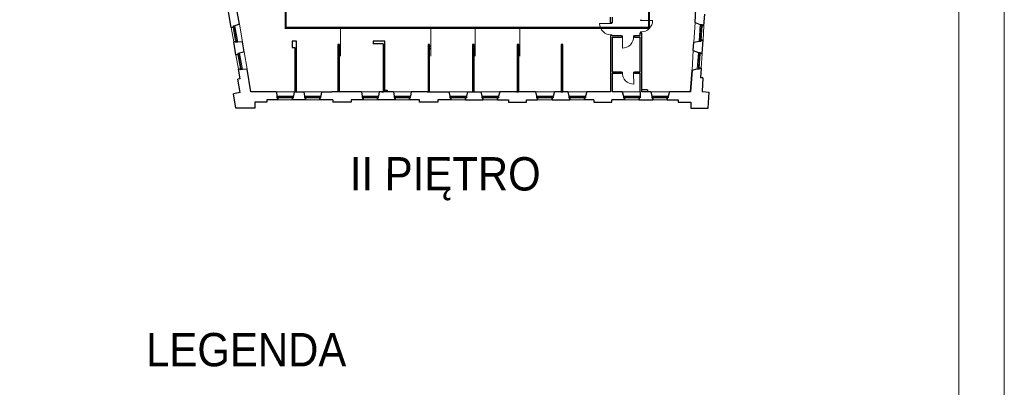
# Model space of a CAD drawing. Header units: centimetres. Extents: x 690840 to 714026, y 27673 to 40762.
# Tile 61 of 162: x 704072 to 704451, y 32095 to 32236. Entities that reach past the tile are written whole.
import ezdxf

# ---------------------------------------------------------------- set-up
doc = ezdxf.new("R2010")
doc.units = ezdxf.units.CM
for name, color, linetype, lineweight in [('Drzwi i okna', 51, 'Continuous', 9), ('Opis', 102, 'Continuous', 9), ('Przekrojowa', 253, 'Continuous', 25), ('Ramka', 255, 'Continuous', 9), ('S3_obrys zakresu', 1, 'Continuous', 5), ('Widokowa', 140, 'Continuous', 9)]:
    doc.layers.add(name, color=color, linetype=linetype, lineweight=lineweight)
doc.layers.add('Obrys powierzchni', color=50, linetype='Continuous', lineweight=9, plot=False)
doc.styles.add('ARIELCE', font='arial.ttf', dxfattribs={"width": 0.9})

# ---------------------------------------------------------------- blocks, each defined once
blk = doc.blocks.new('zw$2918')
at = {"layer": 'Drzwi i okna', "color": 0}
for p, q in [((3576.7, -3448.5), (3491.2, -3448.3)), ((3575.7, -3448.5), (3584.7, -3448.5)), ((3576.7, -3442), (3576.7, -3448.5)), ((3584.7, -3448.5), (3584.7, -3442)), ((3805.4, -3425.5), (3805.4, -3419)), ((3814.4, -3425.5), (3805.4, -3425.5)), ((3813.4, -3419), (3813.4, -3425.5)), ((3813.4, -3425.5), (3898.9, -3425.4)), ((3575.5, -3535.4), (3584.5, -3535.4)), ((3576.5, -3535.4), (3576.5, -3542)), ((3584.5, -3535.4), (3584.5, -3542)), ((3666.2, -3544.3), (3659.7, -3544.3)), ((3659.7, -3552.3), (3666.2, -3552.3)), ((3666.2, -3552.3), (3666, -3637.8)), ((3666.2, -3553.3), (3666.2, -3544.3)), ((3753.1, -3553.5), (3753.1, -3544.5)), ((3753.1, -3544.5), (3759.7, -3544.5)), ((3753.1, -3552.5), (3759.7, -3552.5)), ((3814.6, -3512.4), (3805.6, -3512.4)), ((3805.6, -3512.4), (3805.6, -3519)), ((3813.6, -3512.4), (3813.6, -3519)), ((3666.3, -3822.2), (3659.7, -3822.2)), ((3666.3, -3830.2), (3659.7, -3830.2)), ((3666.3, -3831.2), (3666.3, -3822.2)), ((3753.2, -3831), (3753.2, -3822)), ((3753.2, -3822), (3759.7, -3822)), ((3759.7, -3830), (3753.2, -3830)), ((3753.2, -3830), (3753.3, -3915.5))]:
    blk.add_line(p, q, dxfattribs=at)
at = {"layer": 'Drzwi i okna', "color": 0, "ltscale": 1.6}
for centre, start, end in [((3577.9, -3448.7), 179.77102, 271.38164), ((3812.2, -3425.7), 268.61836, 0.22898), ((3666.4, -3551.1), 269.77102, 1.38164), ((3753, -3828.8), 178.61001, 270.22062)]:
    blk.add_arc(centre, 86.7, start, end, dxfattribs=at)
at = {"layer": 'Drzwi i okna', "color": 0}
for centre, start, end in [((3580, -3526.6), 88.24613, 91.5447), ((3810.1, -3503.7), 88.4553, 91.75387), ((3744.3, -3549.1), 178.24613, 181.5447), ((3675.1, -3826.7), 358.44695, 1.74551)]:
    blk.add_arc(centre, 78.2, start, end, dxfattribs=at)
at = {"layer": 'Przekrojowa', "color": 0, "ltscale": 1.6}
for p, q in [((717.2, -3454.7), (695.6, -3328.1)), ((4226.1, -3441.7), (4233, -3335)), ((654.4, -3478.6), (633.8, -3358.4)), ((3574.7, -3442), (3574.7, -3400)), ((3586.7, -3400), (3586.7, -3442)), ((4294.7, -3465.8), (4300.5, -3376)), ((717.2, -3454.7), (682.4, -3466)), ((3586.7, -3442), (3574.7, -3442)), ((4226.1, -3441.7), (4265.5, -3456.2)), ((3586.7, -3542), (3574.7, -3542)), ((3574.7, -3542), (3574.7, -3973.7)), ((3586.7, -3542), (3659.7, -3542)), ((3586.7, -3554), (3659.7, -3554)), ((3586.7, -3554), (3586.7, -3821)), ((3659.7, -3542), (3659.7, -3554)), ((3759.7, -3542), (3803.7, -3542)), ((3759.7, -3542), (3759.7, -3554)), ((3759.7, -3554), (3803.7, -3554)), ((3803.7, -3542), (3803.7, -3519)), ((3803.7, -3519), (3815.8, -3519)), ((3803.7, -3821), (3803.7, -3554)), ((3815.8, -3973.7), (3815.8, -3519)), ((690.5, -3689.6), (673.3, -3589)), ((740.4, -3590.1), (703.8, -3591.5)), ((753.3, -3665.6), (740.4, -3590.1)), ((1156.1, -3583.7), (1123.1, -3583.7)), ((1123.1, -3583.7), (1123.1, -3633.7)), ((1123.1, -3633.7), (1144.1, -3633.7)), ((1144.1, -3633.7), (1144.1, -3883.7)), ((1156.1, -3883.7), (1156.1, -3583.7)), ((1487.7, -3610.7), (1475.7, -3610.7)), ((1475.7, -3610.7), (1475.7, -3883.7)), ((1487.7, -3883.7), (1487.7, -3610.7)), ((1835.7, -3583.7), (1746.7, -3583.7)), ((1746.7, -3583.7), (1746.7, -3604.7)), ((1823.7, -3604.7), (1746.7, -3604.7)), ((1835.7, -3583.7), (1821.7, -3583.7)), ((1823.7, -3604.7), (1823.7, -3883.7)), ((1835.7, -3883.7), (1835.7, -3583.7)), ((2181.7, -3610.7), (2169.7, -3610.7)), ((2169.7, -3610.7), (2169.7, -3883.7)), ((2181.7, -3883.7), (2181.7, -3610.7)), ((2524.7, -3610.7), (2512.7, -3610.7)), ((2512.7, -3610.7), (2512.7, -3883.7)), ((2524.7, -3883.7), (2524.7, -3610.7)), ((2867.7, -3610.7), (2855.7, -3610.7)), ((2855.7, -3610.7), (2855.7, -3883.7)), ((2867.7, -3883.7), (2867.7, -3610.7)), ((3206.7, -3610.7), (3194.7, -3610.7)), ((3194.7, -3610.7), (3194.7, -3883.7)), ((3206.7, -3883.7), (3206.7, -3610.7)), ((4212.3, -3656.3), (4216.4, -3592.1)), ((4216.4, -3592.1), (4257.3, -3583.4)), ((4280.8, -3680.4), (4287.5, -3577.6)), ((753.3, -3665.6), (718.5, -3676.9)), ((4212.3, -3656.3), (4251.7, -3670.7)), ((722.1, -3874.9), (709.3, -3800)), ((776.5, -3801), (739.9, -3802.5)), ((806.1, -3974.4), (776.5, -3801)), ((3586.7, -3821), (3659.7, -3821)), ((3586.7, -3830), (3586.7, -3973.7)), ((3586.7, -3830), (3659.7, -3830)), ((3659.7, -3821), (3659.7, -3830)), ((3759.7, -3821), (3803.7, -3821)), ((3759.7, -3821), (3759.7, -3830)), ((3759.7, -3830), (3803.7, -3830)), ((3803.7, -3973.7), (3803.7, -3830)), ((4202.6, -3806.6), (4191.8, -3973.7)), ((4191.8, -3973.7), (4202.6, -3806.6)), ((4202.6, -3806.6), (4243.4, -3798)), ((4273.6, -3792.1), (4268.9, -3866)), ((4286.8, -3867.2), (4268.9, -3866)), ((4286.8, -3867.2), (4280, -3973.3)), ((722.1, -3874.9), (704.4, -3877.9)), ((722, -3980.7), (704.4, -3877.9)), ((1156.1, -3883.7), (1144.1, -3883.7)), ((1487.7, -3883.7), (1475.7, -3883.7)), ((1835.7, -3883.7), (1823.7, -3883.7)), ((2181.7, -3883.7), (2169.7, -3883.7)), ((2524.7, -3883.7), (2512.7, -3883.7)), ((2867.7, -3883.7), (2855.7, -3883.7)), ((3206.7, -3883.7), (3194.7, -3883.7)), ((722, -3980.7), (671.6, -3989.3)), ((690.6, -4099.8), (671.6, -3989.3)), ((1000.3, -3974.4), (806.1, -3974.4)), ((1133.7, -4021.9), (1133.7, -4007.1)), ((1137.7, -3973.7), (1213.2, -3973.7)), ((1344.7, -4021.9), (1344.7, -4007.1)), ((1348.7, -3973.7), (1429.7, -3973.7)), ((1657.2, -3973.7), (1429.7, -3973.7)), ((1788.7, -4021.9), (1788.7, -4007.1)), ((1904.2, -3973.7), (1792.7, -3973.7)), ((1813.7, -3973.7), (1827.7, -3973.7)), ((1835.7, -3973.7), (1835.7, -3961.7)), ((1835.7, -3961.7), (1855.7, -3961.7)), ((1855.7, -3961.7), (1855.7, -3973.7)), ((2035.7, -4021.9), (2035.7, -4007.1)), ((2161.7, -3973.7), (2039.7, -3973.7)), ((2161.7, -3973.7), (2175.7, -3973.7)), ((2175.7, -3973.7), (2329.5, -3973.7)), ((2329.5, -3973.7), (2337.1, -4007.1)), ((2474.5, -3973.7), (2464.7, -4007.1)), ((2474.5, -3973.7), (2577.5, -3973.7)), ((2506.7, -3973.7), (2520.7, -3973.7)), ((2577.5, -3973.7), (2585.1, -4007.1)), ((2722.5, -3973.7), (2712.7, -4007.1)), ((2851.7, -3973.7), (2722.5, -3973.7)), ((2851.7, -3973.7), (2865.7, -3973.7)), ((2998.5, -3973.7), (2865.7, -3973.7)), ((2998.5, -3973.7), (3006.1, -4007.1)), ((3143.5, -3973.7), (3133.7, -4007.1)), ((3192.7, -3973.7), (3143.5, -3973.7)), ((3192.7, -3973.7), (3206.7, -3973.7)), ((3246.5, -3973.7), (3206.7, -3973.7)), ((3246.5, -3973.7), (3254.1, -4007.1)), ((3391.5, -3973.7), (3381.7, -4007.1)), ((3574.7, -3973.7), (3391.5, -3973.7)), ((3665.3, -3973.7), (3586.7, -3973.7)), ((3665.3, -3973.7), (3676.1, -4007.1)), ((3859.8, -3959.7), (3815.8, -3959.7)), ((3884.5, -3973.7), (3815.8, -3973.7)), ((3859.8, -3959.7), (3859.8, -3973.7)), ((3884.5, -3973.7), (3892.1, -4007.1)), ((4029.5, -3973.7), (4019.7, -4007.1)), ((4191.8, -3973.7), (4029.5, -3973.7)), ((4280, -3973.3), (4335.3, -3976.8)), ((4327.4, -4099.8), (4335.3, -3976.8)), ((927.9, -4054.8), (836.9, -4054.8)), ((836.9, -4054.8), (836.9, -4099.8)), ((1013.9, -4036.8), (927.9, -4036.8)), ((927.9, -4036.8), (927.9, -4054.8)), ((1224.9, -4036.8), (1125.9, -4036.8)), ((1435.9, -4036.8), (1336.9, -4036.8)), ((1435.9, -4036.8), (1435.9, -4054.8)), ((1576.9, -4054.8), (1435.9, -4054.8)), ((1668.9, -4036.8), (1576.9, -4036.8)), ((1576.9, -4036.8), (1576.9, -4054.8)), ((1915.9, -4036.8), (1780.9, -4036.8)), ((2104.9, -4036.8), (2027.9, -4036.8)), ((2104.9, -4054.8), (2104.9, -4036.8)), ((2245.9, -4054.8), (2104.9, -4054.8)), ((2344.9, -4036.8), (2245.9, -4036.8)), ((2245.9, -4036.8), (2245.9, -4054.8)), ((2456.9, -4036.8), (2592.9, -4036.8)), ((2704.9, -4036.8), (2788.9, -4036.8)), ((2788.9, -4036.8), (2788.9, -4054.8)), ((2788.9, -4054.8), (2926.9, -4054.8)), ((2926.9, -4054.8), (2926.9, -4036.8)), ((2926.9, -4036.8), (3013.9, -4036.8)), ((3125.9, -4036.8), (3261.9, -4036.8)), ((3446.9, -4036.8), (3373.9, -4036.8)), ((3446.9, -4036.8), (3446.9, -4054.8)), ((3446.9, -4054.8), (3584.9, -4054.8)), ((3683.9, -4036.8), (3584.9, -4036.8)), ((3584.9, -4054.8), (3584.9, -4036.8)), ((3795.9, -4036.8), (3899.9, -4036.8)), ((4011.9, -4036.8), (4094.9, -4036.8)), ((4094.9, -4036.8), (4094.9, -4054.8)), ((4094.9, -4054.8), (4192.9, -4054.8)), ((4192.9, -4054.8), (4192.9, -4099.8)), ((836.9, -4099.8), (690.6, -4099.8)), ((836.9, -4099.8), (701, -4099.8)), ((4192.9, -4099.8), (4316.9, -4099.8)), ((4192.9, -4099.8), (4327.4, -4099.8))]:
    blk.add_line(p, q, dxfattribs=at)
at = {"layer": 'Przekrojowa', "color": 0}
for p, q in [((669.1, -3476.1), (654.4, -3478.6)), ((654.4, -3478.6), (669.1, -3476.1)), ((682.4, -3466), (667.8, -3468.5)), ((667.8, -3468.5), (669.1, -3476.1)), ((4265.5, -3456.2), (4280.3, -3457.1)), ((4280.3, -3457.1), (4279.8, -3464.9)), ((4279.8, -3464.9), (4294.7, -3465.8)), ((4294.7, -3465.8), (4279.8, -3464.9)), ((688, -3586.5), (673.3, -3589)), ((673.3, -3589), (688, -3586.5)), ((689.3, -3594.2), (688, -3586.5)), ((703.9, -3591.7), (689.3, -3594.2)), ((4257.3, -3583.4), (4272.1, -3584.4)), ((4272.1, -3584.4), (4272.6, -3576.6)), ((4272.6, -3576.6), (4287.5, -3577.6)), ((4287.5, -3577.6), (4272.6, -3576.6)), ((705.2, -3687.1), (690.5, -3689.6)), ((690.5, -3689.6), (705.2, -3687.1)), ((718.5, -3676.9), (703.9, -3679.4)), ((703.9, -3679.4), (705.2, -3687.1)), ((4251.7, -3670.7), (4266.4, -3671.7)), ((4266.4, -3671.7), (4265.9, -3679.4)), ((4265.9, -3679.4), (4280.8, -3680.4)), ((4280.8, -3680.4), (4265.9, -3679.4)), ((4258.2, -3798.9), (4258.7, -3791.2)), ((4258.7, -3791.2), (4273.6, -3792.1)), ((4273.6, -3792.1), (4258.7, -3791.2)), ((724.1, -3797.5), (709.3, -3800)), ((709.3, -3800), (724.1, -3797.5)), ((725.4, -3805.1), (724.1, -3797.5)), ((740, -3802.6), (725.4, -3805.1)), ((4243.4, -3798), (4258.2, -3798.9)), ((1002.2, -3973.7), (1006.1, -4007.1)), ((1006.1, -4007.1), (1006.1, -4021.9)), ((1137.7, -3973.7), (1133.7, -4007.1)), ((1213.2, -3973.7), (1217.1, -4007.1)), ((1217.1, -4007.1), (1217.1, -4021.9)), ((1348.7, -3973.7), (1344.7, -4007.1)), ((1657.2, -3973.7), (1661.1, -4007.1)), ((1661.1, -4007.1), (1661.1, -4021.9)), ((1792.7, -3973.7), (1788.7, -4007.1)), ((1904.2, -3973.7), (1908.1, -4007.1)), ((1908.1, -4007.1), (1908.1, -4021.9)), ((2039.7, -3973.7), (2035.7, -4007.1)), ((2337.1, -4007.1), (2337.1, -4021.9)), ((2464.7, -4007.1), (2464.7, -4021.9)), ((2585.1, -4007.1), (2585.1, -4021.9)), ((2712.7, -4007.1), (2712.7, -4021.9)), ((3006.1, -4007.1), (3006.1, -4021.9)), ((3133.7, -4007.1), (3133.7, -4021.9)), ((3254.1, -4007.1), (3254.1, -4021.9)), ((3381.7, -4007.1), (3381.7, -4021.9)), ((3676.1, -4007.1), (3676.1, -4021.9)), ((3803.7, -3973.7), (3803.7, -4021.9)), ((3892.1, -4007.1), (3892.1, -4021.9)), ((4019.7, -4007.1), (4019.7, -4021.9)), ((1006.1, -4021.9), (1013.9, -4021.9)), ((1013.9, -4021.9), (1013.9, -4036.8)), ((1013.9, -4036.8), (1013.9, -4021.9)), ((1133.7, -4021.9), (1125.9, -4021.9)), ((1125.9, -4021.9), (1125.9, -4036.8)), ((1125.9, -4036.8), (1125.9, -4021.9)), ((1217.1, -4021.9), (1224.9, -4021.9)), ((1224.9, -4021.9), (1224.9, -4036.8)), ((1224.9, -4036.8), (1224.9, -4021.9)), ((1344.7, -4021.9), (1336.9, -4021.9)), ((1336.9, -4021.9), (1336.9, -4036.8)), ((1336.9, -4036.8), (1336.9, -4021.9)), ((1661.1, -4021.9), (1668.9, -4021.9)), ((1668.9, -4021.9), (1668.9, -4036.8)), ((1668.9, -4036.8), (1668.9, -4021.9)), ((1788.7, -4021.9), (1780.9, -4021.9)), ((1780.9, -4021.9), (1780.9, -4036.8)), ((1780.9, -4036.8), (1780.9, -4021.9)), ((1908.1, -4021.9), (1915.9, -4021.9)), ((1915.9, -4021.9), (1915.9, -4036.8)), ((1915.9, -4036.8), (1915.9, -4021.9)), ((2035.7, -4021.9), (2027.9, -4021.9)), ((2027.9, -4021.9), (2027.9, -4036.8)), ((2027.9, -4036.8), (2027.9, -4021.9)), ((2337.1, -4021.9), (2344.9, -4021.9)), ((2344.9, -4021.9), (2344.9, -4036.8)), ((2344.9, -4036.8), (2344.9, -4021.9)), ((2464.7, -4021.9), (2456.9, -4021.9)), ((2456.9, -4021.9), (2456.9, -4036.8)), ((2456.9, -4036.8), (2456.9, -4021.9)), ((2585.1, -4021.9), (2592.9, -4021.9)), ((2592.9, -4021.9), (2592.9, -4036.8)), ((2592.9, -4036.8), (2592.9, -4021.9)), ((2712.7, -4021.9), (2704.9, -4021.9)), ((2704.9, -4021.9), (2704.9, -4036.8)), ((2704.9, -4036.8), (2704.9, -4021.9)), ((3006.1, -4021.9), (3013.9, -4021.9)), ((3013.9, -4021.9), (3013.9, -4036.8)), ((3013.9, -4036.8), (3013.9, -4021.9)), ((3133.7, -4021.9), (3125.9, -4021.9)), ((3125.9, -4021.9), (3125.9, -4036.8)), ((3125.9, -4036.8), (3125.9, -4021.9)), ((3254.1, -4021.9), (3261.9, -4021.9)), ((3261.9, -4021.9), (3261.9, -4036.8)), ((3261.9, -4036.8), (3261.9, -4021.9)), ((3381.7, -4021.9), (3373.9, -4021.9)), ((3373.9, -4021.9), (3373.9, -4036.8)), ((3373.9, -4036.8), (3373.9, -4021.9)), ((3676.1, -4021.9), (3683.9, -4021.9)), ((3683.9, -4021.9), (3683.9, -4036.8)), ((3683.9, -4036.8), (3683.9, -4021.9)), ((3803.7, -4021.9), (3795.9, -4021.9)), ((3795.9, -4021.9), (3795.9, -4036.8)), ((3795.9, -4036.8), (3795.9, -4021.9)), ((3892.1, -4021.9), (3899.9, -4021.9)), ((3899.9, -4021.9), (3899.9, -4036.8)), ((3899.9, -4036.8), (3899.9, -4021.9)), ((4019.7, -4021.9), (4011.9, -4021.9)), ((4011.9, -4021.9), (4011.9, -4036.8)), ((4011.9, -4036.8), (4011.9, -4021.9))]:
    blk.add_line(p, q, dxfattribs=at)
at = {"layer": 'Widokowa', "color": 0, "ltscale": 1.6}
for p, q in [((654.4, -3478.6), (673.3, -3589)), ((717.2, -3454.7), (740.4, -3590.1)), ((1496.7, -3699), (1496.7, -3486.9)), ((2190.7, -3699), (2190.7, -3486.9)), ((2533.7, -3699), (2533.7, -3486.9)), ((2876.7, -3699), (2876.7, -3486.9)), ((4216.4, -3592.1), (4226.1, -3441.7)), ((4287.5, -3577.6), (4294.7, -3465.8)), ((690.5, -3689.6), (709.3, -3800)), ((753.3, -3665.6), (776.5, -3801)), ((4202.6, -3806.6), (4212.3, -3656.3)), ((4273.6, -3792.1), (4280.8, -3680.4)), ((1144.1, -3883.7), (1144.1, -3973.7)), ((1150.1, -3883.7), (1150.1, -3973.7)), ((1156.1, -3973.7), (1156.1, -3883.7)), ((1475.7, -3883.7), (1475.7, -3973.7)), ((1481.7, -3883.7), (1481.7, -3973.7)), ((1487.7, -3973.7), (1487.7, -3883.7)), ((1823.7, -3883.7), (1823.7, -3973.7)), ((1829.7, -3883.7), (1829.7, -3973.7)), ((1835.7, -3973.7), (1835.7, -3883.7)), ((2169.7, -3883.7), (2169.7, -3973.7)), ((2175.7, -3883.7), (2175.7, -3973.7)), ((2181.7, -3973.7), (2181.7, -3883.7)), ((2512.7, -3883.7), (2512.7, -3973.7)), ((2517.7, -3883.7), (2517.7, -3973.7)), ((2524.7, -3973.7), (2524.7, -3883.7)), ((2855.7, -3883.7), (2855.7, -3973.7)), ((2861.7, -3883.7), (2861.7, -3973.7)), ((2867.7, -3973.7), (2867.7, -3883.7)), ((3194.7, -3883.7), (3194.7, -3973.7)), ((3200.7, -3883.7), (3200.7, -3973.7)), ((3206.7, -3973.7), (3206.7, -3883.7)), ((2329.5, -3973.7), (2474.5, -3973.7)), ((2577.5, -3973.7), (2722.5, -3973.7)), ((2998.5, -3973.7), (3143.5, -3973.7)), ((3246.5, -3973.7), (3391.5, -3973.7)), ((3665.3, -3973.7), (3803.7, -3973.7)), ((3884.5, -3973.7), (4029.5, -3973.7)), ((1013.9, -4036.8), (1125.9, -4036.8)), ((1224.9, -4036.8), (1336.9, -4036.8)), ((1668.9, -4036.8), (1780.9, -4036.8)), ((1915.9, -4036.8), (2027.9, -4036.8)), ((2344.9, -4036.8), (2456.9, -4036.8)), ((2592.9, -4036.8), (2704.9, -4036.8)), ((3013.9, -4036.8), (3125.9, -4036.8)), ((3261.9, -4036.8), (3373.9, -4036.8)), ((3683.9, -4036.8), (3795.9, -4036.8)), ((3899.9, -4036.8), (4011.9, -4036.8))]:
    blk.add_line(p, q, dxfattribs=at)
at = {"layer": 'Widokowa', "color": 0}
for p, q in [((669.1, -3476.1), (683.7, -3473.6)), ((688, -3586.7), (669.1, -3476.1)), ((695.3, -3585.3), (676.4, -3474.9)), ((703.9, -3591.7), (682.4, -3466)), ((4265.5, -3456.2), (4257.3, -3583.4)), ((4279.8, -3464.9), (4265, -3463.9)), ((4272.4, -3464.4), (4265.2, -3576.2)), ((4279.8, -3464.6), (4272.6, -3576.6)), ((688, -3586.5), (702.6, -3584)), ((4272.6, -3576.6), (4257.8, -3575.7)), ((705.2, -3687.1), (719.8, -3684.6)), ((724.1, -3797.7), (705.2, -3687.1)), ((731.4, -3796.2), (712.5, -3685.8)), ((740, -3802.6), (718.5, -3676.9)), ((4251.7, -3670.7), (4243.4, -3798)), ((4265.9, -3679.4), (4251.2, -3678.5)), ((4258.5, -3678.9), (4251.3, -3790.7)), ((4265.9, -3679.2), (4258.7, -3791.2)), ((4258.7, -3791.2), (4243.9, -3790.2)), ((724.1, -3797.5), (738.7, -3795)), ((1137.7, -3973.7), (1002.2, -3973.7)), ((1133.7, -4007.1), (1006.1, -4007.1)), ((1013.9, -4021.9), (1013.9, -4007.1)), ((1125.9, -4014.5), (1013.9, -4014.5)), ((1125.9, -4021.9), (1125.9, -4007.1)), ((1348.7, -3973.7), (1213.2, -3973.7)), ((1344.7, -4007.1), (1217.1, -4007.1)), ((1224.9, -4021.9), (1224.9, -4007.1)), ((1336.9, -4014.5), (1224.9, -4014.5)), ((1336.9, -4021.9), (1336.9, -4007.1)), ((1792.7, -3973.7), (1657.2, -3973.7)), ((1788.7, -4007.1), (1661.1, -4007.1)), ((1668.9, -4021.9), (1668.9, -4007.1)), ((1780.9, -4014.5), (1668.9, -4014.5)), ((1780.9, -4021.9), (1780.9, -4007.1)), ((2039.7, -3973.7), (1904.2, -3973.7)), ((2035.7, -4007.1), (1908.1, -4007.1)), ((1915.9, -4021.9), (1915.9, -4007.1)), ((2027.9, -4014.5), (1915.9, -4014.5)), ((2027.9, -4021.9), (2027.9, -4007.1)), ((2464.7, -4007.1), (2337.1, -4007.1)), ((2344.9, -4021.9), (2344.9, -4007.1)), ((2456.9, -4014.5), (2344.9, -4014.5)), ((2456.9, -4021.9), (2456.9, -4007.1)), ((2712.7, -4007.1), (2585.1, -4007.1)), ((2592.9, -4021.9), (2592.9, -4007.1)), ((2704.9, -4014.5), (2592.9, -4014.5)), ((2704.9, -4021.9), (2704.9, -4007.1)), ((3133.7, -4007.1), (3006.1, -4007.1)), ((3013.9, -4021.9), (3013.9, -4007.1)), ((3125.9, -4014.5), (3013.9, -4014.5)), ((3125.9, -4021.9), (3125.9, -4007.1)), ((3381.7, -4007.1), (3254.1, -4007.1)), ((3261.9, -4021.9), (3261.9, -4007.1)), ((3373.9, -4014.5), (3261.9, -4014.5)), ((3373.9, -4021.9), (3373.9, -4007.1)), ((3803.7, -4007.1), (3676.1, -4007.1)), ((3683.9, -4021.9), (3683.9, -4007.1)), ((3795.9, -4014.5), (3683.9, -4014.5)), ((3795.9, -4021.9), (3795.9, -4007.1)), ((4019.7, -4007.1), (3892.1, -4007.1)), ((3899.9, -4021.9), (3899.9, -4007.1)), ((4011.9, -4014.5), (3899.9, -4014.5)), ((4011.9, -4021.9), (4011.9, -4007.1)), ((1126.1, -4021.9), (1013.9, -4021.9)), ((1337.1, -4021.9), (1224.9, -4021.9)), ((1781.1, -4021.9), (1668.9, -4021.9)), ((2028.1, -4021.9), (1915.9, -4021.9)), ((2457.1, -4021.9), (2344.9, -4021.9)), ((2705.1, -4021.9), (2592.9, -4021.9)), ((3126.1, -4021.9), (3013.9, -4021.9)), ((3374.1, -4021.9), (3261.9, -4021.9)), ((3796.1, -4021.9), (3683.9, -4021.9)), ((4012.1, -4021.9), (3899.9, -4021.9))]:
    blk.add_line(p, q, dxfattribs=at)
at = {"layer": 'Widokowa', "color": 0, "ltscale": 1.6}
for centre in [(1492.2, -3622.3), (1492.2, -3641.1), (2186.2, -3622.3), (2186.2, -3641.1), (2529.2, -3622.3), (2529.2, -3641.1), (2872.2, -3622.3), (2872.2, -3641.1)]:
    blk.add_circle(centre, 4.5, dxfattribs=at)

msp = doc.modelspace()

# ---------------------------------------------------------------- linework, layer by layer
at = {"layer": 'Obrys powierzchni', "ltscale": 1.6}
for points in [[(701480.96, 30400.41), (701480.96, 32500.41), (704450.96, 32500.41), (704450.96, 30400.41)], [(701498.46, 30417.91), (701498.46, 32482.91), (704433.46, 32482.91), (704433.46, 30417.91)]]:
    msp.add_lwpolyline(points, close=True, dxfattribs=at)
at = {"layer": 'S3_obrys zakresu', "color": 1, "ltscale": 1.6, "true_color": 0xff0000, "const_width": 0.877}
msp.add_lwpolyline([(704174.24, 32233.32), (704174.24, 32266.38), (704314.14, 32266.38), (704314.14, 32233.32)], close=True, dxfattribs=at)

# ---------------------------------------------------------------- block references
at = {"layer": 'Ramka', "color": 251, "xscale": 0.05, "yscale": 0.05, "zscale": 0.05}
msp.add_blockref('zw$2918', (704120.57, 32407.42), dxfattribs=at)

# ---------------------------------------------------------------- texts
at = {"layer": 'Opis', "insert": (704198.93, 32183.55), "char_height": 14, "width": 724.063, "attachment_point": 1, "rotation": 359.981, "style": 'ARIELCE'}
msp.add_mtext('\\pxsm1,ql;{\\fArial|b0|i0|c238|p34;\\H0.916668x;II PIĘTRO}', dxfattribs=at)
at = {"layer": 'Opis', "color": 7, "insert": (704120.48, 32115.83), "char_height": 14, "width": 724.063, "attachment_point": 1, "rotation": 359.981, "style": 'ARIELCE'}
msp.add_mtext('\\pxsm1,ql;{\\fArial|b0|i0|c238|p34;\\H0.916668x;LEGENDA}', dxfattribs=at)

doc.saveas('drawing.dxf')
